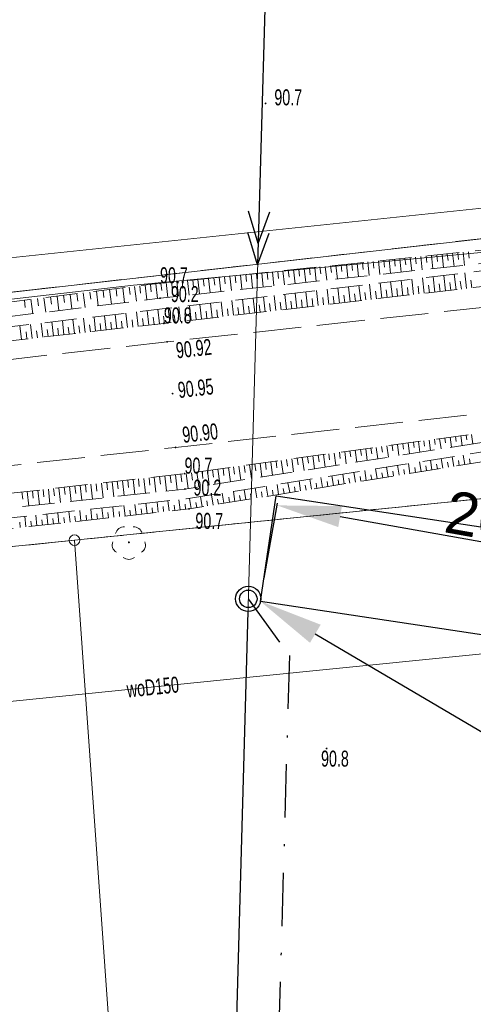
# Model space of a CAD drawing. Header units: metres. Extents: x 6524698 to 6533081, y 5883213 to 5896811.
# Tile 148 of 167: x 6526646 to 6526668, y 5895174 to 5895220. Entities that reach past the tile are written whole.
import ezdxf
from ezdxf import colors
from ezdxf.entities.mleader import LeaderData, LeaderLine
from ezdxf.enums import TextEntityAlignment as Align
from ezdxf.math import Vec2, Vec3

# ---------------------------------------------------------------- set-up
doc = ezdxf.new("R2010")
doc.units = ezdxf.units.M
doc.header["$MEASUREMENT"] = 0
for name, pattern in [('DASHDOT2', [0.5, 0.25, -0.125, 0, -0.125]), ('mapa zasadnicza$0$1.5_0.75', [2.25, 1.5, -0.75]), ('mapa zasadnicza$0$2.25_0.75', [3, 2.25, -0.75]), ('mapa zasadnicza$0$219-1000', [0]), ('mapa zasadnicza$0$egkk-1000', [3, 2.25, -0.75]), ('mapa zasadnicza$0$egug-1000', [1.5, 0.75, -0.75]), ('mapa zasadnicza$0$suep_nn_1000', [0]), ('mapa zasadnicza$0$suep_sn_1000', [0])]:
    doc.linetypes.add(name, pattern=pattern)
doc.layers.get('0').update_dxf_attribs({"lineweight": 0})
for name, color, linetype in [('!Pomiary odległości przewodów', 2, 'Continuous'), ('# OBMBS-9x-19xxx _EI_demontaż SN', 1, 'Demontaż_(6m)'), ('# OBMBS-9x-19xxx domiary', 5, 'Continuous'), ('mapa zasadnicza$0$000 Inne (niezydentyfikowane)', 7, 'Continuous'), ('mapa zasadnicza$0$202-punkt graniczny', 7, 'Continuous'), ('mapa zasadnicza$0$217-kontur klasyfikacyjny', 7, 'Continuous'), ('mapa zasadnicza$0$218-kontur użytku gruntowego', 7, 'Continuous'), ('mapa zasadnicza$0$219-działka ewidencyjna', 7, 'Continuous'), ('mapa zasadnicza$0$drzewo liściaste', 7, 'Continuous'), ('mapa zasadnicza$0$jezdnia', 7, 'Continuous'), ('mapa zasadnicza$0$pikieta naturalna', 7, 'Continuous'), ('mapa zasadnicza$0$pikieta naturalna-Atr2', 7, 'Continuous'), ('mapa zasadnicza$0$pikieta sztuczna', 7, 'Continuous'), ('mapa zasadnicza$0$pikieta sztuczna-Atr2', 7, 'Continuous'), ('mapa zasadnicza$0$przewód elektroenergetyczny niskiego napięcia', 7, 'Continuous'), ('mapa zasadnicza$0$przewód elektroenergetyczny średniego napięcia', 7, 'Continuous'), ('mapa zasadnicza$0$przewód telekomunikacyjny podziemny', 7, 'Continuous'), ('mapa zasadnicza$0$przewód wodociągowy', 7, 'Continuous'), ('mapa zasadnicza$0$przewód wodociągowy-Atr1', 7, 'Continuous'), ('mapa zasadnicza$0$skarpa nieumocniona', 7, 'Continuous')]:
    doc.layers.add(name, color=color, linetype=linetype)
for name, color, linetype, lineweight in [('# OBMBS-9x-19xxx __EI_opis_SN', 1, 'Continuous', 0), ('# OBMBS-9x-19xxx _SN PROJ. KABLE 15kV', 10, 'DASHDOT2', 30), ('# OBMBS-9x-19xxx _SN PROJ. SŁUPY', 10, 'Continuous', 30)]:
    doc.layers.add(name, color=color, linetype=linetype, lineweight=lineweight)
doc.styles.add('linie', font='simplex.shx', dxfattribs={"height": 1})
doc.styles.add('mapa zasadnicza$0$STANDARD', font='Working1250', dxfattribs={"width": 0.75})
doc.styles.add('PLS_View', font='arial.ttf')
doc.styles.get("Standard").update_dxf_attribs({"font": 'arial.ttf'})
doc.linetypes.add('Demontaż_(6m)', pattern='A,6,["x",linie,S=2,R=0,X=-0.5238,Y=-0.66667],0', length=6)
doc.dimstyles.new('ISO-25', dxfattribs={"dimtxt": 2.5, "dimasz": 2.5, "dimexe": 1.25, "dimexo": 0.625, "dimtad": 1, "dimtxsty": 'Standard', "dimcen": 2.5, "dimadec": 0, "dimazin": 0, "dimtfac": 1, "dimtmove": 0, "dimatfit": 3, "dimfxl": 1, "dimarcsym": 0})

# ---------------------------------------------------------------- blocks, each defined once
blk = doc.blocks.new('*D1262')
at = {"layer": '# OBMBS-9x-19xxx domiary', "color": 0, "linetype": 'ByBlock', "lineweight": -2}
for p, q in [((6526657.923, 5895193.518), (6526658.547, 5895197.03)), ((6526661.483, 5895196.407), (6526675.248, 5895193.962)), ((6526677.596, 5895190.024), (6526678.219, 5895193.536))]:
    blk.add_line(p, q, dxfattribs=at)
at = {"layer": '# OBMBS-9x-19xxx domiary', "color": 0}
for points in [[(6526661.571, 5895196.899), (6526661.396, 5895195.915), (6526658.529, 5895196.932)], [(6526675.161, 5895193.47), (6526675.336, 5895194.455), (6526678.202, 5895193.438)]]:
    blk.add_solid(points, dxfattribs=at)
at = {"layer": 'Defpoints', "color": 0}
for p in [(6526657.906, 5895193.419), (6526678.202, 5895193.438), (6526677.578, 5895189.926)]:
    blk.add_point(p, dxfattribs=at)
at = {"layer": '# OBMBS-9x-19xxx domiary', "color": 0, "insert": (6526669.137, 5895196.186), "char_height": 2, "attachment_point": 5, "rotation": 349.9295}
blk.add_mtext('20m', dxfattribs=at)
blk = doc.blocks.new('mapa zasadnicza$0$OP021')
at = {"linetype": 'Continuous', "lineweight": 13}
h = blk.add_hatch(color=0, dxfattribs=at)
edge = h.paths.add_edge_path()
edge.add_arc((0, 0), 0.05, 0, 360)
at = {"color": 0, "linetype": 'Continuous', "lineweight": 13}
for centre, start, end in [((-0.38, 0.124), 121.308, 202.548), ((0, 0.4), 49.272, 130.728), ((0.38, 0.124), 337.452, 58.692), ((-0.235, -0.324), 193.221, 274.871), ((0.235, -0.324), 265.129, 346.779)]:
    blk.add_arc(centre, 0.4, start, end, dxfattribs=at)
blk = doc.blocks.new('mapa zasadnicza$0$PW01')
at = {"linetype": 'Continuous', "lineweight": 13}
h = blk.add_hatch(color=0, dxfattribs=at)
edge = h.paths.add_edge_path()
edge.add_arc((0, 0), 0.045, 0, 360)
blk = doc.blocks.new('mapa zasadnicza$0$202')
at = {"color": 0, "linetype": 'Continuous', "lineweight": 0}
blk.add_circle((0, 0), 0.25, dxfattribs=at)
blk = doc.blocks.new('mapa zasadnicza$0$SUEP2')
at = {"color": 0, "linetype": 'Continuous'}
for p, q in [((5.027, 0), (3.527, 0.5)), ((6.027, 0), (4.527, 0.5)), ((17.027, 0), (15.527, 0.5)), ((18.027, 0), (16.527, 0.5)), ((0, 0), (6.027, 0)), ((5.027, 0), (3.527, -0.5)), ((6.027, 0), (4.527, -0.5)), ((6.027, 0), (18.027, 0)), ((17.027, 0), (15.527, -0.5)), ((18.027, 0), (16.527, -0.5))]:
    blk.add_line(p, q, dxfattribs=at)

msp = doc.modelspace()

# ---------------------------------------------------------------- linework, layer by layer
at = {"layer": '!Pomiary odległości przewodów'}
msp.add_lwpolyline([(6526657.759, 5895192.43), (6526658.492, 5895197.376), (6526679.946, 5895194.133), (6526679.213, 5895189.187)], close=True, dxfattribs=at)
at = {"layer": '# OBMBS-9x-19xxx _EI_demontaż SN'}
msp.add_lwpolyline([(6526657.162, 5895191.959), (6526655.361, 5895127.505), (6526683.184, 5895031.929)], dxfattribs=at)
msp.add_lwpolyline([(6526657.162, 5895191.959), (6526655.361, 5895127.505), (6526683.184, 5895031.929)], dxfattribs=at)
at = {"layer": '# OBMBS-9x-19xxx _SN PROJ. KABLE 15kV', "ltscale": 10}
msp.add_lwpolyline([(6526657.179, 5895192.551), (6526659.105, 5895189.904), (6526657.368, 5895127.763), (6526657.839, 5895126.144), (6526673.373, 5895072.783), (6526684.711, 5895033.839), (6526683.35, 5895031.36)], dxfattribs=at)
msp.add_lwpolyline([(6526657.179, 5895192.551), (6526659.105, 5895189.904), (6526657.368, 5895127.763), (6526657.839, 5895126.144), (6526673.373, 5895072.783), (6526684.711, 5895033.839), (6526683.35, 5895031.36)], dxfattribs=at)
msp.add_lwpolyline([(6526657.179, 5895192.551), (6526659.105, 5895189.904), (6526657.368, 5895127.763), (6526657.839, 5895126.144), (6526673.373, 5895072.783), (6526684.711, 5895033.839), (6526683.35, 5895031.36)], dxfattribs=at)
at = {"layer": '# OBMBS-9x-19xxx _SN PROJ. SŁUPY'}
for radius in [0.592, 0.409]:
    msp.add_circle((6526657.179, 5895192.551), radius, dxfattribs=at)
at = {"layer": 'mapa zasadnicza$0$000 Inne (niezydentyfikowane)', "color": 7, "linetype": 'Continuous', "lineweight": 13}
for p, q in [((6526664.77, 5895208.54), (6526664.84, 5895207.92)), ((6526665.02, 5895208.57), (6526665.05, 5895208.25)), ((6526665.27, 5895208.59), (6526665.33, 5895207.97)), ((6526665.52, 5895208.62), (6526665.55, 5895208.31)), ((6526665.77, 5895208.64), (6526665.83, 5895208.02)), ((6526666.02, 5895208.67), (6526666.05, 5895208.36)), ((6526666.27, 5895208.69), (6526666.33, 5895208.08)), ((6526666.51, 5895208.72), (6526666.55, 5895208.41)), ((6526666.76, 5895208.75), (6526666.83, 5895208.13)), ((6526667.01, 5895208.77), (6526667.04, 5895208.46)), ((6526667.26, 5895208.8), (6526667.32, 5895208.18)), ((6526667.51, 5895208.82), (6526667.54, 5895208.52)), ((6526660.3, 5895208.08), (6526660.36, 5895207.43)), ((6526660.54, 5895208.11), (6526660.58, 5895207.78)), ((6526660.79, 5895208.13), (6526660.86, 5895207.49)), ((6526661.04, 5895208.16), (6526661.08, 5895207.84)), ((6526661.29, 5895208.19), (6526661.36, 5895207.54)), ((6526661.54, 5895208.21), (6526661.57, 5895207.89)), ((6526661.79, 5895208.24), (6526661.85, 5895207.59)), ((6526662.04, 5895208.26), (6526662.07, 5895207.94)), ((6526662.29, 5895208.29), (6526662.35, 5895207.65)), ((6526662.53, 5895208.31), (6526662.57, 5895207.99)), ((6526662.78, 5895208.34), (6526662.85, 5895207.7)), ((6526663.03, 5895208.36), (6526663.06, 5895208.05)), ((6526663.28, 5895208.39), (6526663.35, 5895207.75)), ((6526663.53, 5895208.41), (6526663.56, 5895208.1)), ((6526663.78, 5895208.44), (6526663.84, 5895207.81)), ((6526664.03, 5895208.47), (6526664.06, 5895208.15)), ((6526664.28, 5895208.49), (6526664.34, 5895207.86)), ((6526664.52, 5895208.52), (6526664.56, 5895208.2)), ((6526655.82, 5895207.62), (6526655.89, 5895206.95)), ((6526656.07, 5895207.65), (6526656.1, 5895207.31)), ((6526656.32, 5895207.68), (6526656.39, 5895207)), ((6526656.57, 5895207.7), (6526656.6, 5895207.36)), ((6526656.81, 5895207.73), (6526656.88, 5895207.06)), ((6526657.06, 5895207.75), (6526657.1, 5895207.42)), ((6526657.31, 5895207.78), (6526657.38, 5895207.11)), ((6526657.56, 5895207.8), (6526657.59, 5895207.47)), ((6526657.81, 5895207.83), (6526657.88, 5895207.16)), ((6526658.06, 5895207.85), (6526658.09, 5895207.52)), ((6526658.31, 5895207.88), (6526658.37, 5895207.22)), ((6526658.56, 5895207.9), (6526658.59, 5895207.57)), ((6526658.8, 5895207.93), (6526658.87, 5895207.27)), ((6526659.05, 5895207.96), (6526659.09, 5895207.63)), ((6526659.3, 5895207.98), (6526659.37, 5895207.32)), ((6526659.55, 5895208.01), (6526659.58, 5895207.68)), ((6526659.8, 5895208.03), (6526659.87, 5895207.38)), ((6526660.05, 5895208.06), (6526660.08, 5895207.73)), ((6526665.92, 5895206.93), (6526665.84, 5895207.65)), ((6526666.42, 5895206.99), (6526666.34, 5895207.71)), ((6526666.92, 5895207.04), (6526666.83, 5895207.77)), ((6526667.41, 5895207.1), (6526667.33, 5895207.83)), ((6526651.59, 5895207.16), (6526651.64, 5895206.82)), ((6526651.84, 5895207.19), (6526651.93, 5895206.5)), ((6526652.09, 5895207.22), (6526652.13, 5895206.88)), ((6526652.34, 5895207.25), (6526652.42, 5895206.57)), ((6526652.59, 5895207.28), (6526652.63, 5895206.94)), ((6526652.84, 5895207.31), (6526652.92, 5895206.63)), ((6526653.08, 5895207.34), (6526653.12, 5895207)), ((6526653.33, 5895207.37), (6526653.4, 5895206.68)), ((6526653.58, 5895207.4), (6526653.62, 5895207.05)), ((6526653.83, 5895207.42), (6526653.9, 5895206.73)), ((6526654.08, 5895207.45), (6526654.11, 5895207.1)), ((6526654.33, 5895207.47), (6526654.4, 5895206.79)), ((6526654.58, 5895207.5), (6526654.61, 5895207.16)), ((6526654.82, 5895207.52), (6526654.89, 5895206.84)), ((6526655.07, 5895207.55), (6526655.11, 5895207.21)), ((6526655.32, 5895207.57), (6526655.39, 5895206.89)), ((6526655.57, 5895207.6), (6526655.61, 5895207.26)), ((6526661.95, 5895206.47), (6526661.87, 5895207.18)), ((6526662.45, 5895206.53), (6526662.36, 5895207.24)), ((6526662.94, 5895206.58), (6526662.86, 5895207.3)), ((6526663.44, 5895206.64), (6526663.36, 5895207.36)), ((6526663.94, 5895206.7), (6526663.85, 5895207.42)), ((6526664.43, 5895206.76), (6526664.35, 5895207.47)), ((6526664.93, 5895206.81), (6526664.85, 5895207.53)), ((6526665.18, 5895206.84), (6526665.14, 5895207.2)), ((6526665.43, 5895206.87), (6526665.34, 5895207.59)), ((6526665.68, 5895206.9), (6526665.63, 5895207.26)), ((6526666.17, 5895206.96), (6526666.13, 5895207.32)), ((6526666.67, 5895207.01), (6526666.63, 5895207.38)), ((6526667.17, 5895207.07), (6526667.12, 5895207.44)), ((6526667.66, 5895207.13), (6526667.62, 5895207.49)), ((6526647.91, 5895206.7), (6526647.95, 5895206.36)), ((6526648.21, 5895206.74), (6526648.3, 5895206.06)), ((6526648.52, 5895206.78), (6526648.56, 5895206.44)), ((6526648.83, 5895206.82), (6526648.91, 5895206.14)), ((6526649.14, 5895206.85), (6526649.18, 5895206.51)), ((6526649.44, 5895206.89), (6526649.53, 5895206.21)), ((6526649.75, 5895206.93), (6526649.79, 5895206.59)), ((6526650.06, 5895206.97), (6526650.14, 5895206.29)), ((6526650.37, 5895207.01), (6526650.41, 5895206.67)), ((6526650.67, 5895207.05), (6526650.76, 5895206.36)), ((6526650.98, 5895207.08), (6526651.02, 5895206.74)), ((6526651.29, 5895207.12), (6526651.37, 5895206.44)), ((6526657.97, 5895206.01), (6526657.89, 5895206.71)), ((6526658.47, 5895206.07), (6526658.39, 5895206.77)), ((6526658.97, 5895206.12), (6526658.89, 5895206.82)), ((6526659.46, 5895206.18), (6526659.38, 5895206.88)), ((6526659.96, 5895206.24), (6526659.88, 5895206.94)), ((6526660.46, 5895206.3), (6526660.38, 5895207)), ((6526660.96, 5895206.35), (6526660.87, 5895207.06)), ((6526661.2, 5895206.38), (6526661.16, 5895206.74)), ((6526661.45, 5895206.41), (6526661.37, 5895207.12)), ((6526661.7, 5895206.44), (6526661.66, 5895206.79)), ((6526662.2, 5895206.5), (6526662.16, 5895206.85)), ((6526662.69, 5895206.56), (6526662.65, 5895206.91)), ((6526663.19, 5895206.61), (6526663.15, 5895206.97)), ((6526663.69, 5895206.67), (6526663.65, 5895207.03)), ((6526664.18, 5895206.73), (6526664.14, 5895207.09)), ((6526664.68, 5895206.79), (6526664.64, 5895207.14)), ((6526646.68, 5895206.55), (6526646.72, 5895206.21)), ((6526646.99, 5895206.59), (6526647.07, 5895205.91)), ((6526647.29, 5895206.62), (6526647.34, 5895206.29)), ((6526647.6, 5895206.66), (6526647.68, 5895205.99)), ((6526654, 5895205.55), (6526653.92, 5895206.23)), ((6526654.5, 5895205.61), (6526654.42, 5895206.29)), ((6526654.99, 5895205.67), (6526654.91, 5895206.35)), ((6526655.49, 5895205.72), (6526655.41, 5895206.41)), ((6526655.99, 5895205.78), (6526655.91, 5895206.47)), ((6526656.48, 5895205.84), (6526656.4, 5895206.53)), ((6526656.98, 5895205.89), (6526656.9, 5895206.59)), ((6526657.23, 5895205.92), (6526657.19, 5895206.27)), ((6526657.48, 5895205.95), (6526657.4, 5895206.65)), ((6526657.73, 5895205.98), (6526657.69, 5895206.33)), ((6526658.22, 5895206.04), (6526658.18, 5895206.39)), ((6526658.72, 5895206.1), (6526658.68, 5895206.45)), ((6526659.22, 5895206.15), (6526659.18, 5895206.5)), ((6526659.71, 5895206.21), (6526659.67, 5895206.56)), ((6526660.21, 5895206.27), (6526660.17, 5895206.62)), ((6526660.71, 5895206.33), (6526660.67, 5895206.68)), ((6526650.52, 5895205.15), (6526650.44, 5895205.82)), ((6526651.02, 5895205.21), (6526650.94, 5895205.88)), ((6526651.51, 5895205.27), (6526651.44, 5895205.94)), ((6526652.01, 5895205.32), (6526651.94, 5895206)), ((6526652.51, 5895205.38), (6526652.43, 5895206.06)), ((6526653.01, 5895205.44), (6526652.93, 5895206.12)), ((6526653.25, 5895205.46), (6526653.21, 5895205.8)), ((6526653.5, 5895205.49), (6526653.42, 5895206.17)), ((6526653.75, 5895205.52), (6526653.71, 5895205.86)), ((6526654.25, 5895205.58), (6526654.21, 5895205.92)), ((6526654.74, 5895205.64), (6526654.71, 5895205.98)), ((6526655.24, 5895205.69), (6526655.2, 5895206.04)), ((6526655.74, 5895205.75), (6526655.7, 5895206.1)), ((6526656.24, 5895205.81), (6526656.2, 5895206.15)), ((6526656.73, 5895205.87), (6526656.69, 5895206.21)), ((6526646.55, 5895204.7), (6526646.47, 5895205.35)), ((6526647.04, 5895204.76), (6526646.97, 5895205.41)), ((6526647.54, 5895204.81), (6526647.46, 5895205.47)), ((6526648.04, 5895204.87), (6526647.96, 5895205.53)), ((6526648.53, 5895204.93), (6526648.46, 5895205.59)), ((6526649.03, 5895204.98), (6526648.95, 5895205.65)), ((6526649.28, 5895205.01), (6526649.24, 5895205.34)), ((6526649.53, 5895205.04), (6526649.45, 5895205.71)), ((6526649.78, 5895205.07), (6526649.74, 5895205.4)), ((6526650.02, 5895205.1), (6526649.95, 5895205.76)), ((6526650.27, 5895205.13), (6526650.23, 5895205.46)), ((6526650.77, 5895205.18), (6526650.73, 5895205.52)), ((6526651.27, 5895205.24), (6526651.23, 5895205.57)), ((6526651.76, 5895205.29), (6526651.73, 5895205.63)), ((6526652.26, 5895205.35), (6526652.22, 5895205.69)), ((6526652.76, 5895205.41), (6526652.72, 5895205.75)), ((6526646.79, 5895204.73), (6526646.76, 5895205.06)), ((6526647.29, 5895204.79), (6526647.25, 5895205.11)), ((6526647.79, 5895204.84), (6526647.75, 5895205.17)), ((6526648.28, 5895204.9), (6526648.25, 5895205.23)), ((6526648.78, 5895204.96), (6526648.74, 5895205.29)), ((6526667.39, 5895200.23), (6526667.42, 5895200)), ((6526667.64, 5895200.26), (6526667.7, 5895199.81)), ((6526664.17, 5895199.79), (6526664.24, 5895199.27)), ((6526664.42, 5895199.82), (6526664.45, 5895199.57)), ((6526664.67, 5895199.86), (6526664.74, 5895199.35)), ((6526664.92, 5895199.89), (6526664.95, 5895199.64)), ((6526665.16, 5895199.92), (6526665.23, 5895199.42)), ((6526665.41, 5895199.96), (6526665.44, 5895199.71)), ((6526665.66, 5895199.99), (6526665.73, 5895199.5)), ((6526665.91, 5895200.03), (6526665.94, 5895199.78)), ((6526666.15, 5895200.06), (6526666.22, 5895199.58)), ((6526666.4, 5895200.09), (6526666.43, 5895199.86)), ((6526666.65, 5895200.13), (6526666.71, 5895199.66)), ((6526666.9, 5895200.16), (6526666.93, 5895199.93)), ((6526667.14, 5895200.2), (6526667.21, 5895199.73)), ((6526660.7, 5895199.31), (6526660.78, 5895198.73)), ((6526660.95, 5895199.35), (6526660.99, 5895199.06)), ((6526661.2, 5895199.38), (6526661.28, 5895198.81)), ((6526661.45, 5895199.42), (6526661.49, 5895199.13)), ((6526661.7, 5895199.45), (6526661.77, 5895198.88)), ((6526661.94, 5895199.48), (6526661.98, 5895199.2)), ((6526662.19, 5895199.52), (6526662.27, 5895198.96)), ((6526662.44, 5895199.55), (6526662.48, 5895199.27)), ((6526662.69, 5895199.58), (6526662.76, 5895199.04)), ((6526662.93, 5895199.62), (6526662.97, 5895199.35)), ((6526663.18, 5895199.65), (6526663.25, 5895199.11)), ((6526663.43, 5895199.69), (6526663.47, 5895199.42)), ((6526663.68, 5895199.72), (6526663.75, 5895199.19)), ((6526663.92, 5895199.75), (6526663.96, 5895199.49)), ((6526657.48, 5895198.87), (6526657.53, 5895198.55)), ((6526657.73, 5895198.91), (6526657.82, 5895198.26)), ((6526657.98, 5895198.94), (6526658.02, 5895198.62)), ((6526658.23, 5895198.97), (6526658.31, 5895198.34)), ((6526658.48, 5895199.01), (6526658.52, 5895198.69)), ((6526658.72, 5895199.04), (6526658.81, 5895198.42)), ((6526658.97, 5895199.08), (6526659.01, 5895198.77)), ((6526659.22, 5895199.11), (6526659.3, 5895198.5)), ((6526659.47, 5895199.14), (6526659.51, 5895198.84)), ((6526659.71, 5895199.18), (6526659.8, 5895198.57)), ((6526659.96, 5895199.21), (6526660, 5895198.91)), ((6526660.21, 5895199.25), (6526660.29, 5895198.65)), ((6526660.46, 5895199.28), (6526660.5, 5895198.98)), ((6526664.76, 5895198.43), (6526664.69, 5895198.89)), ((6526665.28, 5895198.52), (6526665.2, 5895198.97)), ((6526665.79, 5895198.6), (6526665.72, 5895199.05)), ((6526666.05, 5895198.64), (6526666.01, 5895198.87)), ((6526666.3, 5895198.68), (6526666.23, 5895199.13)), ((6526666.56, 5895198.72), (6526666.52, 5895198.95)), ((6526666.81, 5895198.76), (6526666.74, 5895199.21)), ((6526667.07, 5895198.8), (6526667.04, 5895199.03)), ((6526667.33, 5895198.85), (6526667.26, 5895199.29)), ((6526667.58, 5895198.89), (6526667.55, 5895199.11)), ((6526654.02, 5895198.4), (6526654.06, 5895198.04)), ((6526654.26, 5895198.43), (6526654.36, 5895197.72)), ((6526654.51, 5895198.46), (6526654.56, 5895198.11)), ((6526654.76, 5895198.5), (6526654.86, 5895197.8)), ((6526655.01, 5895198.53), (6526655.05, 5895198.19)), ((6526655.26, 5895198.57), (6526655.35, 5895197.88)), ((6526655.5, 5895198.6), (6526655.55, 5895198.26)), ((6526655.75, 5895198.63), (6526655.84, 5895197.96)), ((6526656, 5895198.67), (6526656.04, 5895198.33)), ((6526656.25, 5895198.7), (6526656.34, 5895198.03)), ((6526656.49, 5895198.74), (6526656.54, 5895198.4)), ((6526656.74, 5895198.77), (6526656.83, 5895198.11)), ((6526656.99, 5895198.8), (6526657.03, 5895198.48)), ((6526657.24, 5895198.84), (6526657.33, 5895198.19)), ((6526661.68, 5895197.94), (6526661.61, 5895198.4)), ((6526662.2, 5895198.02), (6526662.12, 5895198.48)), ((6526662.71, 5895198.1), (6526662.64, 5895198.56)), ((6526663.22, 5895198.19), (6526663.15, 5895198.64)), ((6526663.48, 5895198.23), (6526663.44, 5895198.46)), ((6526663.74, 5895198.27), (6526663.66, 5895198.73)), ((6526663.99, 5895198.31), (6526663.96, 5895198.54)), ((6526664.25, 5895198.35), (6526664.18, 5895198.81)), ((6526664.51, 5895198.39), (6526664.47, 5895198.62)), ((6526665.02, 5895198.47), (6526664.98, 5895198.7)), ((6526665.53, 5895198.56), (6526665.5, 5895198.78)), ((6526649.79, 5895197.92), (6526649.87, 5895197.23)), ((6526650.04, 5895197.95), (6526650.08, 5895197.6)), ((6526650.29, 5895197.98), (6526650.37, 5895197.28)), ((6526650.54, 5895198.01), (6526650.58, 5895197.66)), ((6526650.79, 5895198.04), (6526650.87, 5895197.34)), ((6526651.03, 5895198.06), (6526651.07, 5895197.71)), ((6526651.28, 5895198.09), (6526651.36, 5895197.39)), ((6526651.53, 5895198.12), (6526651.57, 5895197.77)), ((6526651.78, 5895198.15), (6526651.86, 5895197.44)), ((6526652.03, 5895198.18), (6526652.07, 5895197.82)), ((6526652.28, 5895198.2), (6526652.36, 5895197.5)), ((6526652.53, 5895198.23), (6526652.57, 5895197.88)), ((6526652.77, 5895198.26), (6526652.85, 5895197.55)), ((6526653.02, 5895198.29), (6526653.06, 5895197.93)), ((6526653.27, 5895198.32), (6526653.35, 5895197.61)), ((6526653.52, 5895198.34), (6526653.56, 5895197.99)), ((6526653.77, 5895198.37), (6526653.85, 5895197.66)), ((6526659.12, 5895197.53), (6526659.04, 5895197.99)), ((6526659.63, 5895197.61), (6526659.56, 5895198.08)), ((6526660.14, 5895197.69), (6526660.07, 5895198.16)), ((6526660.4, 5895197.73), (6526660.36, 5895197.97)), ((6526660.66, 5895197.77), (6526660.58, 5895198.24)), ((6526660.91, 5895197.82), (6526660.88, 5895198.05)), ((6526661.17, 5895197.86), (6526661.1, 5895198.32)), ((6526661.43, 5895197.9), (6526661.39, 5895198.13)), ((6526661.94, 5895197.98), (6526661.9, 5895198.21)), ((6526662.45, 5895198.06), (6526662.42, 5895198.29)), ((6526662.97, 5895198.15), (6526662.93, 5895198.37)), ((6526646.56, 5895197.56), (6526646.6, 5895197.22)), ((6526646.81, 5895197.59), (6526646.89, 5895196.9)), ((6526647.06, 5895197.62), (6526647.1, 5895197.27)), ((6526647.31, 5895197.64), (6526647.39, 5895196.96)), ((6526647.56, 5895197.67), (6526647.6, 5895197.33)), ((6526647.81, 5895197.7), (6526647.88, 5895197.01)), ((6526648.05, 5895197.73), (6526648.09, 5895197.38)), ((6526648.3, 5895197.76), (6526648.38, 5895197.07)), ((6526648.55, 5895197.78), (6526648.59, 5895197.44)), ((6526648.8, 5895197.81), (6526648.88, 5895197.12)), ((6526649.05, 5895197.84), (6526649.09, 5895197.49)), ((6526649.3, 5895197.87), (6526649.37, 5895197.17)), ((6526649.54, 5895197.9), (6526649.58, 5895197.55)), ((6526656.04, 5895197.03), (6526655.96, 5895197.51)), ((6526656.55, 5895197.12), (6526656.48, 5895197.59)), ((6526657.07, 5895197.2), (6526656.99, 5895197.67)), ((6526657.32, 5895197.24), (6526657.28, 5895197.47)), ((6526657.58, 5895197.28), (6526657.5, 5895197.75)), ((6526657.83, 5895197.32), (6526657.8, 5895197.56)), ((6526658.09, 5895197.36), (6526658.02, 5895197.83)), ((6526658.35, 5895197.4), (6526658.31, 5895197.64)), ((6526658.6, 5895197.44), (6526658.53, 5895197.91)), ((6526658.86, 5895197.49), (6526658.82, 5895197.72)), ((6526659.37, 5895197.57), (6526659.34, 5895197.8)), ((6526659.89, 5895197.65), (6526659.85, 5895197.88)), ((6526652.43, 5895196.55), (6526652.38, 5895197.04)), ((6526652.95, 5895196.61), (6526652.9, 5895197.09)), ((6526653.47, 5895196.67), (6526653.41, 5895197.15)), ((6526653.98, 5895196.72), (6526653.93, 5895197.2)), ((6526654.5, 5895196.79), (6526654.42, 5895197.26)), ((6526654.76, 5895196.83), (6526654.72, 5895197.07)), ((6526655.01, 5895196.87), (6526654.94, 5895197.35)), ((6526655.27, 5895196.91), (6526655.23, 5895197.15)), ((6526655.53, 5895196.95), (6526655.45, 5895197.43)), ((6526655.78, 5895196.99), (6526655.74, 5895197.23)), ((6526656.3, 5895197.07), (6526656.26, 5895197.31)), ((6526656.81, 5895197.16), (6526656.77, 5895197.39)), ((6526648.3, 5895196.09), (6526648.25, 5895196.59)), ((6526648.82, 5895196.15), (6526648.76, 5895196.64)), ((6526649.33, 5895196.21), (6526649.28, 5895196.7)), ((6526649.85, 5895196.26), (6526649.8, 5895196.76)), ((6526650.11, 5895196.29), (6526650.08, 5895196.54)), ((6526650.37, 5895196.32), (6526650.31, 5895196.81)), ((6526650.63, 5895196.35), (6526650.6, 5895196.6)), ((6526650.88, 5895196.38), (6526650.83, 5895196.87)), ((6526651.14, 5895196.41), (6526651.12, 5895196.65)), ((6526651.4, 5895196.44), (6526651.35, 5895196.92)), ((6526651.66, 5895196.47), (6526651.63, 5895196.71)), ((6526651.92, 5895196.49), (6526651.86, 5895196.98)), ((6526652.18, 5895196.52), (6526652.15, 5895196.77)), ((6526652.69, 5895196.58), (6526652.67, 5895196.82)), ((6526653.21, 5895196.64), (6526653.18, 5895196.88)), ((6526653.73, 5895196.69), (6526653.7, 5895196.94)), ((6526654.24, 5895196.75), (6526654.22, 5895196.99)), ((6526646.49, 5895195.89), (6526646.47, 5895196.14)), ((6526646.75, 5895195.92), (6526646.7, 5895196.42)), ((6526647.01, 5895195.95), (6526646.98, 5895196.2)), ((6526647.27, 5895195.98), (6526647.21, 5895196.48)), ((6526647.53, 5895196.01), (6526647.5, 5895196.26)), ((6526647.78, 5895196.03), (6526647.73, 5895196.53)), ((6526648.04, 5895196.06), (6526648.02, 5895196.31)), ((6526648.56, 5895196.12), (6526648.53, 5895196.37)), ((6526649.08, 5895196.18), (6526649.05, 5895196.43)), ((6526649.59, 5895196.24), (6526649.57, 5895196.48))]:
    msp.add_line(p, q, dxfattribs=at)
at = {"layer": 'mapa zasadnicza$0$217-kontur klasyfikacyjny', "color": 92, "linetype": 'mapa zasadnicza$0$egkk-1000', "lineweight": 18, "flags": 128}
for points in [[(6526631.135, 5895205.225), (6526729.78, 5895216.44)], [(6526678.8, 5895198.34), (6526649.03, 5895195.3)], [(6526649.03, 5895195.3), (6526629.069, 5895193.264)]]:
    msp.add_lwpolyline(points, dxfattribs=at)
at = {"layer": 'mapa zasadnicza$0$218-kontur użytku gruntowego', "color": 3, "linetype": 'mapa zasadnicza$0$egug-1000', "lineweight": 18, "flags": 128}
for points in [[(6526631.135, 5895205.225), (6526729.78, 5895216.44)], [(6526649.03, 5895195.3), (6526678.8, 5895198.34)], [(6526629.069, 5895193.264), (6526649.03, 5895195.3)]]:
    msp.add_lwpolyline(points, dxfattribs=at)
at = {"layer": 'mapa zasadnicza$0$219-działka ewidencyjna', "color": 7, "linetype": 'mapa zasadnicza$0$219-1000', "lineweight": 18, "flags": 128}
for points in [[(6526734.629, 5895216.987), (6526631.135, 5895205.22)], [(6526678.8, 5895198.34), (6526649.03, 5895195.3)], [(6526629.069, 5895193.264), (6526649.03, 5895195.3)], [(6526649.03, 5895195.3), (6526652.6, 5895145.29)]]:
    msp.add_lwpolyline(points, dxfattribs=at)
at = {"layer": 'mapa zasadnicza$0$jezdnia', "color": 7, "linetype": 'mapa zasadnicza$0$2.25_0.75', "lineweight": 18, "flags": 128}
for points in [[(6526630.585, 5895202.037), (6526653.37, 5895204.6), (6526672.87, 5895206.72), (6526694.54, 5895208.97), (6526733.943, 5895212.971)], [(6526733.065, 5895207.891), (6526705.36, 5895205.06), (6526695.4, 5895203.96), (6526683.52, 5895202.78), (6526673.1, 5895201.79), (6526653.77, 5895199.65), (6526629.714, 5895196.997)]]:
    msp.add_lwpolyline(points, dxfattribs=at)
at = {"layer": 'mapa zasadnicza$0$przewód elektroenergetyczny niskiego napięcia', "color": 1, "linetype": 'mapa zasadnicza$0$suep_nn_1000', "lineweight": 18, "flags": 128}
msp.add_lwpolyline([(6526631.442, 5895207.006), (6526668.29, 5895210.88)], dxfattribs=at)
at = {"layer": 'mapa zasadnicza$0$przewód telekomunikacyjny podziemny', "color": 30, "linetype": 'Continuous', "lineweight": 18, "flags": 128}
msp.add_lwpolyline([(6526695.27, 5895211.36), (6526679.22, 5895209.83), (6526651.8, 5895207.26), (6526631.076, 5895204.879)], dxfattribs=at)
at = {"layer": 'mapa zasadnicza$0$skarpa nieumocniona', "color": 7, "linetype": 'mapa zasadnicza$0$1.5_0.75', "lineweight": 18, "flags": 128}
for points in [[(6526734.35, 5895215.34), (6526694.45, 5895210.95), (6526672.84, 5895208.78), (6526653.04, 5895206.64), (6526630.92, 5895203.95), (6526631.03, 5895204.6), (6526653.04, 5895207.34), (6526672.66, 5895209.35), (6526694.36, 5895211.53), (6526734.45, 5895215.96)], [(6526734.35, 5895215.34), (6526694.45, 5895210.95), (6526672.84, 5895208.78), (6526653.04, 5895206.64), (6526630.92, 5895203.95), (6526631.03, 5895204.6), (6526653.04, 5895207.34), (6526672.66, 5895209.35), (6526694.36, 5895211.53), (6526734.45, 5895215.96)], [(6526734.12, 5895214), (6526694.46, 5895209.76), (6526672.94, 5895207.74), (6526653.22, 5895205.46), (6526630.74, 5895202.91), (6526630.84, 5895203.51), (6526653.14, 5895206.14), (6526672.88, 5895208.49), (6526694.47, 5895210.61), (6526734.26, 5895214.81)], [(6526734.12, 5895214), (6526694.46, 5895209.76), (6526672.94, 5895207.74), (6526653.22, 5895205.46), (6526630.74, 5895202.91), (6526630.84, 5895203.51), (6526653.14, 5895206.14), (6526672.88, 5895208.49), (6526694.47, 5895210.61), (6526734.26, 5895214.81)], [(6526673.65, 5895200.48), (6526673.83, 5895199.39), (6526673.28, 5895198.9), (6526670.16, 5895199.3), (6526654.4, 5895196.77), (6526629.19, 5895193.97), (6526629.29, 5895194.54), (6526654.27, 5895197.24), (6526670.14, 5895199.75), (6526673.3, 5895199.73), (6526673.29, 5895200.05), (6526670.07, 5895200.18), (6526654.21, 5895197.7), (6526629.37, 5895195), (6526629.48, 5895195.63), (6526654.19, 5895198.42), (6526670.09, 5895200.6), (6526673, 5895200.81)], [(6526673.65, 5895200.48), (6526673.83, 5895199.39), (6526673.28, 5895198.9), (6526670.16, 5895199.3), (6526654.4, 5895196.77), (6526629.19, 5895193.97), (6526629.29, 5895194.54), (6526654.27, 5895197.24), (6526670.14, 5895199.75), (6526673.3, 5895199.73), (6526673.29, 5895200.05), (6526670.07, 5895200.18), (6526654.21, 5895197.7), (6526629.37, 5895195), (6526629.48, 5895195.63), (6526654.19, 5895198.42), (6526670.09, 5895200.6), (6526673, 5895200.81)]]:
    msp.add_lwpolyline(points, close=True, dxfattribs=at)

# ---------------------------------------------------------------- block references
at = {"layer": 'mapa zasadnicza$0$202-punkt graniczny', "color": 7, "linetype": 'Continuous', "lineweight": 18}
msp.add_blockref('mapa zasadnicza$0$202', (6526649.03, 5895195.3), dxfattribs=at)
at = {"layer": 'mapa zasadnicza$0$drzewo liściaste', "color": 94, "linetype": 'Continuous', "lineweight": 18, "rotation": 179.999}
msp.add_blockref('mapa zasadnicza$0$OP021', (6526651.58, 5895195.2), dxfattribs=at)
at = {"layer": 'mapa zasadnicza$0$pikieta naturalna', "color": 7, "linetype": 'Continuous', "lineweight": 13}
for p in [(6526657.99, 5895215.77), (6526653.04, 5895207.34), (6526653.04, 5895206.64), (6526653.22, 5895205.46), (6526654.19, 5895198.42), (6526654.21, 5895197.7), (6526654.4, 5895196.77)]:
    msp.add_blockref('mapa zasadnicza$0$PW01', p, dxfattribs=at)
at = {"layer": 'mapa zasadnicza$0$pikieta sztuczna', "color": 7, "linetype": 'Continuous', "lineweight": 13}
for p in [(6526653.37, 5895204.6), (6526653.63, 5895202.17), (6526653.77, 5895199.65)]:
    msp.add_blockref('mapa zasadnicza$0$PW01', p, dxfattribs=at)
at = {"layer": 'mapa zasadnicza$0$przewód elektroenergetyczny średniego napięcia', "color": 1, "linetype": 'Continuous', "lineweight": 18, "rotation": 268.399}
msp.add_blockref('mapa zasadnicza$0$SUEP2', (6526658.12, 5895226.23), dxfattribs=at)

# ---------------------------------------------------------------- texts
at = {"layer": 'mapa zasadnicza$0$pikieta naturalna-Atr2', "color": 7, "style": 'mapa zasadnicza$0$STANDARD', "width": 0.667}
for s, p in [('90.7', (6526658.4, 5895215.68)), ('90.7', (6526653.04, 5895207.34)), ('90.2', (6526653.55, 5895206.46)), ('90.8', (6526653.22, 5895205.46)), ('90.7', (6526654.19, 5895198.42)), ('90.2', (6526654.61, 5895197.39)), ('90.7', (6526654.7, 5895195.83))]:
    msp.add_text(s, height=0.75, dxfattribs=at).set_placement(p)
at = {"layer": 'mapa zasadnicza$0$pikieta sztuczna-Atr2', "color": 7, "style": 'mapa zasadnicza$0$STANDARD', "width": 0.667}
for s, rotation, p in [('90.92', 6.205, (6526653.83, 5895203.82)), ('90.95', 6.317, (6526653.92, 5895201.96)), ('90.90', 6.317, (6526654.13, 5895199.86))]:
    msp.add_text(s, height=0.75, rotation=rotation, dxfattribs=at).set_placement(p)
at = {"layer": 'mapa zasadnicza$0$przewód wodociągowy-Atr1', "color": 5, "style": 'mapa zasadnicza$0$STANDARD', "width": 0.667}
msp.add_text('woD150', height=0.75, rotation=5.791, dxfattribs=at).set_placement((6526651.48, 5895188.3), align=Align.MIDDLE_LEFT)

# ---------------------------------------------------------------- dimensions: what is measured, and where the dimension line sits
at = {"layer": '# OBMBS-9x-19xxx domiary', "color": 5, "linetype": 'ByBlock'}
dim = msp.add_linear_dim(base=(6526678.202, 5895193.438), p1=(6526657.906, 5895193.419), p2=(6526677.578, 5895189.926), angle=349.9295, dimstyle='ISO-25', override={"dimtxt": 2, "dimasz": 3, "dimexe": 0.1, "dimexo": 0.1, "dimgap": 0.1, "dimdec": 0, "dimpost": 'm', "dimtxsty": 'Standard'}, dxfattribs=at)
dim.commit()
dim.dimension.update_dxf_attribs({"geometry": '*D1262', "text_midpoint": (6526668.941, 5895195.083), "dimtype": 161})

# ---------------------------------------------------------------- next in the draw order: leaders
at = {"layer": '# OBMBS-9x-19xxx __EI_opis_SN', "linetype": 'ByBlock'}
ml = msp.add_multileader_mtext('Standard', dxfattribs=at)
ml.set_content('\\pxql;{\\fISOCPEUR|b1|i0|c238|p34;proj.\\A1; słup SN-15kV nr 17\\P\\H0.85x;typu Kgr-13,5/E25\\P+rozł. RN III-24/4 nr....\\P+ogr. ASM-18N/10\\P+proj. podejście kablowe\\P+zaciski z rożkiem do uziemiaczy przenośnych SEW+SP}', color=256, style='PLS_View')
ml.set_leader_properties()
ml.build(insert=Vec2(0, 0))
ml.multileader.update_dxf_attribs({"text_left_attachment_type": 6, "text_right_attachment_type": 6, "dogleg_length": 0.36, "arrow_head_size": 3})
ctx = ml.context
ctx.base_point, ctx.char_height, ctx.arrow_head_size, ctx.landing_gap_size, ctx.plane_origin = Vec3(6526692.422, 5895172.174), 2, 3, 0.5, Vec3(6526448.618, 5895220.905)
ctx.left_attachment, ctx.right_attachment = 6, 6
notes = []
notes.append((ctx, [(0, (1, 1, 0), (6526692.062, 5895172.174), (1, 0), 0.36, [(0, [(6526657.739, 5895192.442)], 0, [])])]))
ctx.mtext.insert, ctx.mtext.width, ctx.mtext.flow_direction = Vec3(6526692.922, 5895174.668), 58.75805, 5
ctx.mtext.has_bg_fill, ctx.mtext.bg_color, ctx.mtext.bg_scale_factor, ctx.mtext.bg_transparency, ctx.mtext.use_window_bg_color = 1, -1073741824, 1.5, 0, 1
for ctx, leaders in notes:
    for number, flags, end, landing, length, lines in leaders:
        leader = LeaderData()
        leader.index, (leader.has_last_leader_line, leader.has_dogleg_vector, leader.attachment_direction) = number, flags
        leader.last_leader_point, leader.dogleg_vector, leader.dogleg_length = Vec3(end), Vec3(landing), length
        for number, points, colour, breaks in lines:
            line = LeaderLine()
            line.index, line.vertices, line.color, line.breaks = number, Vec3.list(points), colors.encode_raw_color(colour), breaks
            leader.lines.append(line)
        ctx.leaders.append(leader)

# ---------------------------------------------------------------- next in the draw order: linework, layer by layer
at = {"layer": 'mapa zasadnicza$0$przewód elektroenergetyczny średniego napięcia', "color": 1, "linetype": 'mapa zasadnicza$0$suep_sn_1000', "lineweight": 18, "flags": 128}
msp.add_lwpolyline([(6526655.36, 5895127.51), (6526658.12, 5895226.23)], dxfattribs=at)
at = {"layer": 'mapa zasadnicza$0$przewód wodociągowy', "color": 5, "linetype": 'Continuous', "lineweight": 18, "flags": 128}
msp.add_lwpolyline([(6526677.27, 5895190.91), (6526676.1, 5895190.77), (6526657.09, 5895188.87), (6526627.803, 5895185.899)], dxfattribs=at)

# ---------------------------------------------------------------- next in the draw order: block references
at = {"layer": 'mapa zasadnicza$0$pikieta naturalna', "color": 7, "linetype": 'Continuous', "lineweight": 13}
msp.add_blockref('mapa zasadnicza$0$PW01', (6526660.85, 5895185.54), dxfattribs=at)

# ---------------------------------------------------------------- next in the draw order: texts
at = {"layer": 'mapa zasadnicza$0$pikieta naturalna-Atr2', "color": 7, "style": 'mapa zasadnicza$0$STANDARD', "width": 0.667}
msp.add_text('90.8', height=0.75, dxfattribs=at).set_placement((6526660.59, 5895184.69))

doc.saveas('drawing.dxf')
